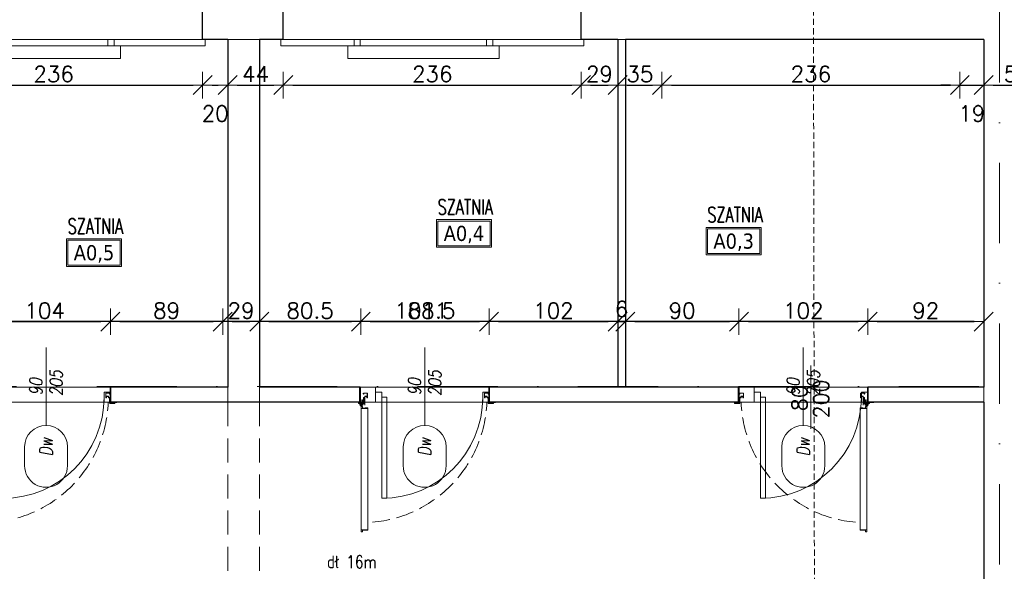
# Model space of a CAD drawing. Header units: millimetres. Extents: x 23192 to 177760, y -399809 to -79279.
# Tile 82 of 256: x 49341 to 50121, y -194785 to -194349. Entities that reach past the tile are written whole.
import ezdxf
from ezdxf.enums import TextEntityAlignment as Align

# ---------------------------------------------------------------- set-up
doc = ezdxf.new("R2010")
doc.units = ezdxf.units.MM
for name, pattern in [('CARKOVANA', [7.5, 5, -2.5]), ('CENTER', [0.6, 0.375, -0.075, 0.075, -0.075]), ('DASHDOT', [25.4, 12.7, -6.35, 0, -6.35]), ('HIDDEN', [9.525, 6.35, -3.175]), ('Hidden Line', [391.222223, 282.222223, -109])]:
    doc.linetypes.add(name, pattern=pattern)
doc.layers.get('0').update_dxf_attribs({"lineweight": 0})
for name, color, linetype, lineweight in [('!! 0_ Istn-sciany', 3, 'Continuous', 30), ('!! 0_ Istn-widok', 1, 'Continuous', 15), ('!! 0_Istn-cienka', 4, 'Continuous', 9), ('!! 0_Istn-drzwi', 1, 'Continuous', 13), ('!! 0_Opis_pom', 9, 'Continuous', 13), ('!! 0_Osie', 1, 'DASHDOT', 13), ('!! 1  WYDZIELENIE PPOŻ', 252, 'Continuous', 0), ('!! 1_PROJ Sciany', 2, 'Continuous', 40), ('!! 2_Drzwi - nowe remont', 33, 'Continuous', 9), ('!! 2_drzwi opis', 151, 'Continuous', 9), ('!! wymiary osi', 250, 'Continuous', 9), ('0-osie-liniA', 14, 'DASHDOT', 5)]:
    doc.layers.add(name, color=color, linetype=linetype, lineweight=lineweight)
doc.layers.add('!! 0_Istn-grzejniki', color=7, linetype='Continuous', lineweight=0, plot=False)
doc.layers.add('Powierzchnia', color=140, linetype='Continuous', lineweight=5, plot=False)
doc.layers.add('!! 1_Wyburzenia', color=252, linetype='CARKOVANA', lineweight=13, true_color=0x696969)
doc.layers.add('!! 2_WYBURZENIA DO REMONTU', color=7, linetype='Continuous', lineweight=0, true_color=0x4d4d4d, plot=False)
doc.styles.add('50', font='ROMANS.shx', dxfattribs={"width": 0.8, "height": 10})
doc.styles.add('ARCHETYP', font='romans.shx', dxfattribs={"height": 15})
doc.styles.add('ARIAL', font='tahoma.ttf')
doc.styles.add('TXT', font='simplex.shx')
doc.dimstyles.new('DIM50', dxfattribs={"dimscale": 5, "dimtxt": 2.5, "dimasz": 1.5, "dimexe": 0, "dimexo": 0, "dimgap": 0.5, "dimtad": 1, "dimdec": 4, "dimrnd": 0.5, "dimdsep": 46, "dimtxsty": 'TXT', "dimblk1": 'TICK1', "dimblk2": 'TICK1', "dimsah": 1, "dimcen": 0, "dimse1": 1, "dimse2": 1, "dimclrd": 1, "dimclre": 7, "dimclrt": 9, "dimadec": 0, "dimazin": 0, "dimtfac": 1, "dimtdec": 4, "dimtmove": 2, "dimatfit": 3, "dimldrblk": 'TICK1', "dimfxl": 1, "dimtolj": 1, "dimarcsym": 0})

# ---------------------------------------------------------------- blocks, each defined once
blk = doc.blocks.new('BLOK OSI')
at = {"layer": '0-osie-liniA', "ltscale": 5}
for points in [[(50117.21142, -193635.47368), (50117.21142, -195993.9543)], [(48639.25763, -194702.0883), (55442.2848, -194702.0883)]]:
    blk.add_lwpolyline(points, dxfattribs=at)
blk = doc.blocks.new('zaw-dr-90-p')
at = {"color": 2, "linetype": 'CENTER', "ltscale": 0.2}
for p, q in [((12, 0), (-12, 0)), ((0, 12), (0, -12)), ((24.5, 24), (31, 24)), ((24.5, 19), (31, 19))]:
    blk.add_line(p, q, dxfattribs=at)
at = {"ltscale": 0.2}
for p, q in [((10, 12), (6.5, 12)), ((10, 0), (10, 6.5))]:
    blk.add_line(p, q, dxfattribs=at)
blk.add_lwpolyline([(0, 6.5), (23.5, 6.5, 0.414214), (28, 11), (28, 31), (24.5, 31), (24.5, 11, -0.414214), (23.5, 10), (0, 10, 4.561698), (7.6, 6.5), (4.9, 4.2)], format="xyb", dxfattribs=at)
blk.add_lwpolyline([(-0.2, -0.2), (-2.5, -0.2), (-2.5, 0.2), (-0.2, 0.2), (-0.2, 2.5), (0.2, 2.5), (0.2, 0.2), (2.8, 0.2), (2.8, -0.2), (0.2, -0.2), (0.2, -2.8), (-0.2, -2.8)], close=True)
blk.add_lwpolyline([(10, 10), (10, 39), (6.5, 39), (6.5, 10)], dxfattribs=at)
blk.add_circle((0, 0), 6.5, dxfattribs=at)
blk = doc.blocks.new('drzwi 90- sc 12')
for p, q in [((-13620.32, 20410.16), (-13620.32, 20313.77)), ((-13614.92, 20409.86), (-13620.32, 20409.86)), ((-13616.12, 20410.26), (-13620.22, 20410.26)), ((-13616.12, 20410.26), (-13620, 20410.26)), ((-13618.17, 20410.26), (-13616.22, 20410.26)), ((-13618.17, 20410.26), (-13616.22, 20410.26)), ((-13616.12, 20410.26), (-13616.12, 20411.46)), ((-13616.12, 20411.46), (-13615.02, 20411.46)), ((-13614.92, 20411.36), (-13614.92, 20313.77)), ((-13620.32, 20313.47), (-13620.32, 20317.97)), ((-13614.92, 20312.27), (-13614.92, 20317.97)), ((-13715.57, 20308.32), (-13715.57, 20308.56)), ((-13715.57, 20307.69), (-13715.57, 20308.56)), ((-13715.57, 20307.82), (-13715.57, 20308.56)), ((-13715.57, 20307.72), (-13715.37, 20307.72)), ((-13614.92, 20313.77), (-13620.32, 20313.77)), ((-13618.22, 20313.37), (-13620.22, 20313.37)), ((-13618.22, 20313.67), (-13618.22, 20313.37)), ((-13618.22, 20313.67), (-13616.42, 20313.67)), ((-13617.77, 20311.12), (-13617.77, 20305.72)), ((-13617.77, 20311.12), (-13617.77, 20305.72)), ((-13616.17, 20309.92), (-13617.37, 20309.92)), ((-13616.17, 20309.92), (-13616.17, 20311.02)), ((-13615.92, 20313.17), (-13615.92, 20312.17)), ((-13615.92, 20312.17), (-13615.02, 20312.17)), ((-13715.77, 20301.96), (-13716.27, 20301.96)), ((-13616.77, 20301.96), (-13616.27, 20301.96))]:
    blk.add_line(p, q)
for points in [[(-13665.27, 20284.96), (-13665.27, 20325.83)], [(-13615.57, 20309.64), (-13615.32, 20309.64), (-13615.32, 20309.82), (-13616.32, 20309.82), (-13616.32, 20309.64), (-13615.92, 20309.64)]]:
    blk.add_lwpolyline(points)
at = {"lineweight": 30}
for points in [[(-13716.27, 20308.92), (-13721.27, 20308.92)], [(-13716.27, 20308.92), (-13716.27, 20296.92)], [(-13614.27, 20308.92), (-13609.27, 20308.92)], [(-13614.27, 20308.92), (-13614.27, 20296.92)]]:
    blk.add_lwpolyline(points, dxfattribs=at)
at = {"ltscale": 0.2}
for points in [[(-13715.57, 20307.51), (-13715.57, 20309.48, 0.414214), (-13715.91, 20309.82), (-13719.43, 20309.82, 0.414214), (-13719.77, 20309.48), (-13719.77, 20308.92), (-13719.59, 20308.92), (-13719.59, 20309.48, -0.414214), (-13719.43, 20309.64), (-13716.97, 20309.64)], [(-13716.97, 20309.64), (-13715.91, 20309.64, -0.414214), (-13715.75, 20309.48), (-13715.75, 20307.51)], [(-13715.75, 20307.76), (-13715.75, 20305.58, 0.414214), (-13715.41, 20305.24), (-13714.96, 20305.24, -0.414214), (-13714.8, 20305.08), (-13714.8, 20304.48, 0.414214), (-13714.46, 20304.14), (-13713.28, 20304.14, 0.414214), (-13712.94, 20304.48), (-13712.94, 20305.15, -1), (-13712.75, 20305.15), (-13712.75, 20301.96, -0.414214), (-13712.91, 20301.8), (-13715.43, 20301.8, -0.414214), (-13715.59, 20301.96), (-13715.59, 20302.52), (-13715.77, 20302.52), (-13715.77, 20301.96, 0.414214), (-13715.43, 20301.62), (-13712.91, 20301.62, 0.414214), (-13712.57, 20301.96), (-13712.57, 20305.15, 1), (-13713.12, 20305.15), (-13713.12, 20304.48, -0.414214), (-13713.28, 20304.32), (-13714.46, 20304.32, -0.414214), (-13714.62, 20304.48), (-13714.62, 20305.08, 0.414214), (-13714.96, 20305.42), (-13715.41, 20305.42, -0.414214), (-13715.57, 20305.58), (-13715.57, 20307.64)], [(-13615.92, 20309.64), (-13616.63, 20309.64, 0.414214), (-13616.79, 20309.48), (-13616.79, 20305.58, -0.414214), (-13617.13, 20305.24), (-13617.58, 20305.24, 0.414214), (-13617.74, 20305.08), (-13617.74, 20304.48, -0.414214), (-13618.08, 20304.14), (-13619.26, 20304.14, -0.414214), (-13619.6, 20304.48), (-13619.6, 20305.15, 1), (-13619.79, 20305.15), (-13619.79, 20301.96, 0.414214), (-13619.63, 20301.8), (-13617.11, 20301.8, 0.414214), (-13616.95, 20301.96), (-13616.95, 20302.52), (-13616.77, 20302.52), (-13616.77, 20301.96, -0.414214), (-13617.11, 20301.62), (-13619.63, 20301.62, -0.414214), (-13619.97, 20301.96), (-13619.97, 20305.15, -1), (-13619.42, 20305.15), (-13619.42, 20304.48, 0.414214), (-13619.26, 20304.32), (-13618.08, 20304.32, 0.414214), (-13617.92, 20304.48), (-13617.92, 20305.08, -0.414214), (-13617.58, 20305.42), (-13617.13, 20305.42, 0.414214), (-13616.97, 20305.58), (-13616.97, 20309.48, -0.414214), (-13616.63, 20309.82), (-13613.11, 20309.82, -0.414214), (-13612.77, 20309.48), (-13612.77, 20308.92), (-13612.95, 20308.92), (-13612.95, 20309.48, 0.414214), (-13613.11, 20309.64), (-13615.57, 20309.64)]]:
    blk.add_lwpolyline(points, format="xyb", dxfattribs=at)
blk.add_lwpolyline([(-13616.79, 20308.82), (-13616.97, 20308.82), (-13616.97, 20307.42), (-13616.79, 20307.42)], close=True)
for centre, radius, start, end in [((-13620.22, 20410.16), 0.1, 90, 180), ((-13615.02, 20411.36), 0.1, 0, 90), ((-13620.22, 20313.47), 0.1, 180, 270), ((-13616.42, 20313.17), 0.5, 0, 90), ((-13616.27, 20311.02), 0.1, 0, 90), ((-13615.02, 20312.27), 0.1, 270, 0)]:
    blk.add_arc(centre, radius, start, end)
at = {"linetype": 'Hidden Line', "lineweight": 9, "ltscale": 0.05}
blk.add_arc((-13615.5, 20305.14), 99.12, 94.80054, 177.69442, dxfattribs=at)
at = {"xscale": 0.09999999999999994, "yscale": 0.09999999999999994, "zscale": 0.09999999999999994, "rotation": 180.0000000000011}
blk.add_blockref('zaw-dr-90-p', (-13614.92, 20310.92), dxfattribs=at)
blk = doc.blocks.new('1_ok-opis')
blk.add_line((0, 111.61), (0, 50))
for points in [[(-17, 128.61), (-17, 143.61)], [(17, 128.61), (17, 143.61)]]:
    blk.add_lwpolyline(points)
for centre, start, end in [((0, 143.61), 0, 180), ((0, 128.61), 180, 0)]:
    blk.add_arc(centre, 17, start, end)
at = {"style": 'ARCHETYP'}
for tag, height, rotation, p in [('NR', 12, 90, (0, 136.9)), ('NR', 12, 270, (0, 136.9)), ('SZEROKOŚĆ', 10, 90, (-8, 78.29)), ('WYSOKOŚĆ', 10, 270, (-8, 78.29)), ('WYSOKOŚĆ', 10, 90, (8, 78.29)), ('SZEROKOŚĆ', 10, 270, (8, 78.29))]:
    blk.add_attdef(tag, text='', height=height, rotation=rotation, dxfattribs=at).set_placement(p, align=Align.MIDDLE)
blk = doc.blocks.new('TICK1')
at = {"color": 0}
for p, q in [((0, -1.4), (0, 1.4)), ((0, 0), (-1, 0))]:
    blk.add_line(p, q, dxfattribs=at)
at = {"color": 2}
blk.add_line((-1, -1), (1, 1), dxfattribs=at)
blk = doc.blocks.new('*D2279')
at = {"layer": '!! wymiary osi', "color": 1, "lineweight": -2, "transparency": 16777216}
blk.add_line((49316.03, -194587.79), (49405.21, -194587.79), dxfattribs=at)
at = {"layer": 'DEFPOINTS', "color": 0, "transparency": 16777216}
for p in [(49412.71, -194587.79), (49308.53, -194639.59), (49412.71, -194639.59)]:
    blk.add_point(p, dxfattribs=at)
at = {"layer": '!! wymiary osi', "color": 1, "lineweight": -2, "transparency": 16777216, "xscale": 7.5, "yscale": 7.5, "zscale": 7.5, "rotation": 180}
blk.add_blockref('TICK1', (49308.53, -194587.79), dxfattribs=at)
at = {"layer": '!! wymiary osi', "color": 1, "lineweight": -2, "transparency": 16777216, "xscale": 7.5, "yscale": 7.5, "zscale": 7.5}
blk.add_blockref('TICK1', (49412.71, -194587.79), dxfattribs=at)
at = {"layer": '!! wymiary osi', "color": 9, "transparency": 16777216, "insert": (49360.62, -194579.04), "char_height": 12.5, "attachment_point": 5, "style": 'TXT'}
blk.add_mtext('\\A1;104', dxfattribs=at)
blk = doc.blocks.new('*D2280')
at = {"layer": '!! wymiary osi', "color": 1, "lineweight": -2, "transparency": 16777216}
blk.add_line((49420.21, -194587.79), (49494.2, -194587.79), dxfattribs=at)
at = {"layer": 'DEFPOINTS', "color": 0, "transparency": 16777216}
for p in [(49501.7, -194587.79), (49412.71, -194639.59), (49501.7, -194640.15)]:
    blk.add_point(p, dxfattribs=at)
at = {"layer": '!! wymiary osi', "color": 1, "lineweight": -2, "transparency": 16777216, "xscale": 7.5, "yscale": 7.5, "zscale": 7.5, "rotation": 180}
blk.add_blockref('TICK1', (49412.71, -194587.79), dxfattribs=at)
at = {"layer": '!! wymiary osi', "color": 1, "lineweight": -2, "transparency": 16777216, "xscale": 7.5, "yscale": 7.5, "zscale": 7.5}
blk.add_blockref('TICK1', (49501.7, -194587.79), dxfattribs=at)
at = {"layer": '!! wymiary osi', "color": 9, "transparency": 16777216, "insert": (49457.2, -194579.04), "char_height": 12.5, "attachment_point": 5, "style": 'TXT'}
blk.add_mtext('\\A1;89', dxfattribs=at)
blk = doc.blocks.new('*D2281')
at = {"layer": '!! wymiary osi', "color": 1, "lineweight": -2, "transparency": 16777216}
blk.add_line((49509.2, -194587.79), (49523.21, -194587.79), dxfattribs=at)
at = {"layer": 'DEFPOINTS', "color": 0, "transparency": 16777216}
for p in [(49530.71, -194587.79), (49501.7, -194640.15), (49530.71, -194639.59)]:
    blk.add_point(p, dxfattribs=at)
at = {"layer": '!! wymiary osi', "color": 1, "lineweight": -2, "transparency": 16777216, "xscale": 7.5, "yscale": 7.5, "zscale": 7.5, "rotation": 180}
blk.add_blockref('TICK1', (49501.7, -194587.79), dxfattribs=at)
at = {"layer": '!! wymiary osi', "color": 1, "lineweight": -2, "transparency": 16777216, "xscale": 7.5, "yscale": 7.5, "zscale": 7.5}
blk.add_blockref('TICK1', (49530.71, -194587.79), dxfattribs=at)
at = {"layer": '!! wymiary osi', "color": 9, "transparency": 16777216, "insert": (49516.2, -194579.04), "char_height": 12.5, "attachment_point": 5, "style": 'TXT'}
blk.add_mtext('\\A1;29', dxfattribs=at)
blk = doc.blocks.new('*D2282')
at = {"layer": '!! wymiary osi', "color": 1, "lineweight": -2, "transparency": 16777216}
blk.add_line((49538.21, -194587.79), (49603.62, -194587.79), dxfattribs=at)
at = {"layer": 'DEFPOINTS', "color": 0, "transparency": 16777216}
for p in [(49611.12, -194587.79), (49530.71, -194639.59), (49611.12, -194639.59)]:
    blk.add_point(p, dxfattribs=at)
at = {"layer": '!! wymiary osi', "color": 1, "lineweight": -2, "transparency": 16777216, "xscale": 7.5, "yscale": 7.5, "zscale": 7.5, "rotation": 180}
blk.add_blockref('TICK1', (49530.71, -194587.79), dxfattribs=at)
at = {"layer": '!! wymiary osi', "color": 1, "lineweight": -2, "transparency": 16777216, "xscale": 7.5, "yscale": 7.5, "zscale": 7.5}
blk.add_blockref('TICK1', (49611.12, -194587.79), dxfattribs=at)
at = {"layer": '!! wymiary osi', "color": 9, "transparency": 16777216, "insert": (49570.92, -194579.04), "char_height": 12.5, "attachment_point": 5, "style": 'TXT'}
blk.add_mtext('\\A1;80.5', dxfattribs=at)
blk = doc.blocks.new('*D2283')
at = {"layer": '!! wymiary osi', "color": 1, "lineweight": -2, "transparency": 16777216}
blk.add_line((49618.62, -194587.79), (49705.21, -194587.79), dxfattribs=at)
at = {"layer": 'DEFPOINTS', "color": 0, "transparency": 16777216}
for p in [(49712.71, -194587.79), (49611.12, -194639.59), (49712.71, -194639.59)]:
    blk.add_point(p, dxfattribs=at)
at = {"layer": '!! wymiary osi', "color": 1, "lineweight": -2, "transparency": 16777216, "xscale": 7.5, "yscale": 7.5, "zscale": 7.5, "rotation": 180}
blk.add_blockref('TICK1', (49611.12, -194587.79), dxfattribs=at)
at = {"layer": '!! wymiary osi', "color": 1, "lineweight": -2, "transparency": 16777216, "xscale": 7.5, "yscale": 7.5, "zscale": 7.5}
blk.add_blockref('TICK1', (49712.71, -194587.79), dxfattribs=at)
at = {"layer": '!! wymiary osi', "color": 9, "transparency": 16777216, "insert": (49661.92, -194579.04), "char_height": 12.5, "attachment_point": 5, "style": 'TXT'}
blk.add_mtext('\\A1;101.5', dxfattribs=at)
blk = doc.blocks.new('*D2284')
at = {"layer": '!! wymiary osi', "color": 1, "lineweight": -2, "transparency": 16777216}
blk.add_line((49720.21, -194587.79), (49807.21, -194587.79), dxfattribs=at)
at = {"layer": 'DEFPOINTS', "color": 0, "transparency": 16777216}
for p in [(49814.71, -194587.79), (49712.71, -194639.59), (49814.71, -194639.09)]:
    blk.add_point(p, dxfattribs=at)
at = {"layer": '!! wymiary osi', "color": 1, "lineweight": -2, "transparency": 16777216, "xscale": 7.5, "yscale": 7.5, "zscale": 7.5, "rotation": 180}
blk.add_blockref('TICK1', (49712.71, -194587.79), dxfattribs=at)
at = {"layer": '!! wymiary osi', "color": 1, "lineweight": -2, "transparency": 16777216, "xscale": 7.5, "yscale": 7.5, "zscale": 7.5}
blk.add_blockref('TICK1', (49814.71, -194587.79), dxfattribs=at)
at = {"layer": '!! wymiary osi', "color": 9, "transparency": 16777216, "insert": (49763.71, -194579.04), "char_height": 12.5, "attachment_point": 5, "style": 'TXT'}
blk.add_mtext('\\A1;102', dxfattribs=at)
blk = doc.blocks.new('*D2285')
at = {"layer": '!! wymiary osi', "color": 1, "lineweight": -2, "transparency": 16777216}
for p, q in [((49807.21, -194587.79), (49799.71, -194587.79)), ((49814.71, -194587.79), (49820.71, -194587.79)), ((49828.21, -194587.79), (49835.71, -194587.79))]:
    blk.add_line(p, q, dxfattribs=at)
at = {"layer": 'DEFPOINTS', "color": 0, "transparency": 16777216}
for p in [(49820.71, -194587.79), (49814.71, -194639.09), (49820.71, -194639.09)]:
    blk.add_point(p, dxfattribs=at)
at = {"layer": '!! wymiary osi', "color": 1, "lineweight": -2, "transparency": 16777216, "xscale": 7.5, "yscale": 7.5, "zscale": 7.5}
blk.add_blockref('TICK1', (49814.71, -194587.79), dxfattribs=at)
at = {"layer": '!! wymiary osi', "color": 1, "lineweight": -2, "transparency": 16777216, "xscale": 7.5, "yscale": 7.5, "zscale": 7.5, "rotation": 180}
blk.add_blockref('TICK1', (49820.71, -194587.79), dxfattribs=at)
at = {"layer": '!! wymiary osi', "color": 9, "transparency": 16777216, "insert": (49817.71, -194577.79), "char_height": 12.5, "attachment_point": 5, "style": 'TXT'}
blk.add_mtext('\\A1;6', dxfattribs=at)
blk = doc.blocks.new('*D2286')
at = {"layer": '!! wymiary osi', "color": 1, "lineweight": -2, "transparency": 16777216}
blk.add_line((49828.21, -194587.79), (49903.21, -194587.79), dxfattribs=at)
at = {"layer": 'DEFPOINTS', "color": 0, "transparency": 16777216}
for p in [(49910.71, -194587.79), (49820.71, -194639.09), (49910.71, -194639.09)]:
    blk.add_point(p, dxfattribs=at)
at = {"layer": '!! wymiary osi', "color": 1, "lineweight": -2, "transparency": 16777216, "xscale": 7.5, "yscale": 7.5, "zscale": 7.5, "rotation": 180}
blk.add_blockref('TICK1', (49820.71, -194587.79), dxfattribs=at)
at = {"layer": '!! wymiary osi', "color": 1, "lineweight": -2, "transparency": 16777216, "xscale": 7.5, "yscale": 7.5, "zscale": 7.5}
blk.add_blockref('TICK1', (49910.71, -194587.79), dxfattribs=at)
at = {"layer": '!! wymiary osi', "color": 9, "transparency": 16777216, "insert": (49865.71, -194579.04), "char_height": 12.5, "attachment_point": 5, "style": 'TXT'}
blk.add_mtext('\\A1;90', dxfattribs=at)
blk = doc.blocks.new('*D2287')
at = {"layer": '!! wymiary osi', "color": 1, "lineweight": -2, "transparency": 16777216}
blk.add_line((49918.21, -194587.79), (50005.21, -194587.79), dxfattribs=at)
at = {"layer": 'DEFPOINTS', "color": 0, "transparency": 16777216}
for p in [(50012.71, -194587.79), (49910.71, -194639.09), (50012.71, -194639.09)]:
    blk.add_point(p, dxfattribs=at)
at = {"layer": '!! wymiary osi', "color": 1, "lineweight": -2, "transparency": 16777216, "xscale": 7.5, "yscale": 7.5, "zscale": 7.5, "rotation": 180}
blk.add_blockref('TICK1', (49910.71, -194587.79), dxfattribs=at)
at = {"layer": '!! wymiary osi', "color": 1, "lineweight": -2, "transparency": 16777216, "xscale": 7.5, "yscale": 7.5, "zscale": 7.5}
blk.add_blockref('TICK1', (50012.71, -194587.79), dxfattribs=at)
at = {"layer": '!! wymiary osi', "color": 9, "transparency": 16777216, "insert": (49961.71, -194579.04), "char_height": 12.5, "attachment_point": 5, "style": 'TXT'}
blk.add_mtext('\\A1;102', dxfattribs=at)
blk = doc.blocks.new('*D2288')
at = {"layer": '!! wymiary osi', "color": 1, "lineweight": -2, "transparency": 16777216}
blk.add_line((50020.21, -194587.79), (50097.21, -194587.79), dxfattribs=at)
at = {"layer": 'DEFPOINTS', "color": 0, "transparency": 16777216}
for p in [(50104.71, -194587.79), (50012.71, -194639.09), (50104.71, -194639.09)]:
    blk.add_point(p, dxfattribs=at)
at = {"layer": '!! wymiary osi', "color": 1, "lineweight": -2, "transparency": 16777216, "xscale": 7.5, "yscale": 7.5, "zscale": 7.5, "rotation": 180}
blk.add_blockref('TICK1', (50012.71, -194587.79), dxfattribs=at)
at = {"layer": '!! wymiary osi', "color": 1, "lineweight": -2, "transparency": 16777216, "xscale": 7.5, "yscale": 7.5, "zscale": 7.5}
blk.add_blockref('TICK1', (50104.71, -194587.79), dxfattribs=at)
at = {"layer": '!! wymiary osi', "color": 9, "transparency": 16777216, "insert": (50058.71, -194579.04), "char_height": 12.5, "attachment_point": 5, "style": 'TXT'}
blk.add_mtext('\\A1;92', dxfattribs=at)
blk = doc.blocks.new('*D2289')
at = {"layer": '!! wymiary osi', "color": 1, "lineweight": -2, "transparency": 16777216}
blk.add_line((50097.21, -194587.79), (49231.21, -194587.79), dxfattribs=at)
at = {"layer": 'DEFPOINTS', "color": 0, "transparency": 16777216}
for p in [(49223.71, -194587.79), (50104.71, -194639.09), (49223.71, -195576.34)]:
    blk.add_point(p, dxfattribs=at)
at = {"layer": '!! wymiary osi', "color": 1, "lineweight": -2, "transparency": 16777216, "xscale": 7.5, "yscale": 7.5, "zscale": 7.5, "rotation": 180}
blk.add_blockref('TICK1', (49223.71, -194587.79), dxfattribs=at)
at = {"layer": '!! wymiary osi', "color": 1, "lineweight": -2, "transparency": 16777216, "xscale": 7.5, "yscale": 7.5, "zscale": 7.5}
blk.add_blockref('TICK1', (50104.71, -194587.79), dxfattribs=at)
at = {"layer": '!! wymiary osi', "color": 9, "transparency": 16777216, "insert": (49664.21, -194579.04), "char_height": 12.5, "attachment_point": 5, "style": 'TXT'}
blk.add_mtext('\\A1;881', dxfattribs=at)
blk = doc.blocks.new('*D2388')
at = {"layer": '!! wymiary osi', "color": 1, "lineweight": -2, "transparency": 16777216}
blk.add_line((49257.21, -194400.59), (49478.21, -194400.59), dxfattribs=at)
at = {"layer": 'DEFPOINTS', "color": 0, "transparency": 16777216}
for p in [(49249.71, -194364.59), (49485.71, -194364.59), (49485.71, -194400.59)]:
    blk.add_point(p, dxfattribs=at)
at = {"layer": '!! wymiary osi', "color": 1, "lineweight": -2, "transparency": 16777216, "xscale": 7.5, "yscale": 7.5, "zscale": 7.5, "rotation": 180}
blk.add_blockref('TICK1', (49249.71, -194400.59), dxfattribs=at)
at = {"layer": '!! wymiary osi', "color": 1, "lineweight": -2, "transparency": 16777216, "xscale": 7.5, "yscale": 7.5, "zscale": 7.5}
blk.add_blockref('TICK1', (49485.71, -194400.59), dxfattribs=at)
at = {"layer": '!! wymiary osi', "color": 9, "transparency": 16777216, "insert": (49367.71, -194391.84), "char_height": 12.5, "attachment_point": 5, "style": 'TXT'}
blk.add_mtext('\\A1;236', dxfattribs=at)
blk = doc.blocks.new('*D2389')
at = {"layer": '!! wymiary osi', "color": 1, "lineweight": -2, "transparency": 16777216}
blk.add_line((49493.21, -194400.59), (49498.21, -194400.59), dxfattribs=at)
at = {"layer": 'DEFPOINTS', "color": 0, "transparency": 16777216}
for p in [(49485.71, -194364.59), (49505.71, -194364.59), (49505.71, -194400.59)]:
    blk.add_point(p, dxfattribs=at)
at = {"layer": '!! wymiary osi', "color": 1, "lineweight": -2, "transparency": 16777216, "xscale": 7.5, "yscale": 7.5, "zscale": 7.5, "rotation": 180}
blk.add_blockref('TICK1', (49485.71, -194400.59), dxfattribs=at)
at = {"layer": '!! wymiary osi', "color": 1, "lineweight": -2, "transparency": 16777216, "xscale": 7.5, "yscale": 7.5, "zscale": 7.5}
blk.add_blockref('TICK1', (49505.71, -194400.59), dxfattribs=at)
at = {"layer": '!! wymiary osi', "color": 9, "transparency": 16777216, "insert": (49495.71, -194423.09), "char_height": 12.5, "attachment_point": 5, "style": 'TXT'}
blk.add_mtext('\\A1;20', dxfattribs=at)
blk = doc.blocks.new('*D2390')
at = {"layer": '!! wymiary osi', "color": 1, "lineweight": -2, "transparency": 16777216}
blk.add_line((49513.21, -194400.59), (49542.21, -194400.59), dxfattribs=at)
at = {"layer": 'DEFPOINTS', "color": 0, "transparency": 16777216}
for p in [(49505.71, -194364.59), (49549.71, -194364.59), (49549.71, -194400.59)]:
    blk.add_point(p, dxfattribs=at)
at = {"layer": '!! wymiary osi', "color": 1, "lineweight": -2, "transparency": 16777216, "xscale": 7.5, "yscale": 7.5, "zscale": 7.5, "rotation": 180}
blk.add_blockref('TICK1', (49505.71, -194400.59), dxfattribs=at)
at = {"layer": '!! wymiary osi', "color": 1, "lineweight": -2, "transparency": 16777216, "xscale": 7.5, "yscale": 7.5, "zscale": 7.5}
blk.add_blockref('TICK1', (49549.71, -194400.59), dxfattribs=at)
at = {"layer": '!! wymiary osi', "color": 9, "transparency": 16777216, "insert": (49527.71, -194391.84), "char_height": 12.5, "attachment_point": 5, "style": 'TXT'}
blk.add_mtext('\\A1;44', dxfattribs=at)
blk = doc.blocks.new('*D2391')
at = {"layer": '!! wymiary osi', "color": 1, "lineweight": -2, "transparency": 16777216}
blk.add_line((49557.21, -194400.59), (49778.21, -194400.59), dxfattribs=at)
at = {"layer": 'DEFPOINTS', "color": 0, "transparency": 16777216}
for p in [(49549.71, -194364.59), (49785.71, -194364.59), (49785.71, -194400.59)]:
    blk.add_point(p, dxfattribs=at)
at = {"layer": '!! wymiary osi', "color": 1, "lineweight": -2, "transparency": 16777216, "xscale": 7.5, "yscale": 7.5, "zscale": 7.5, "rotation": 180}
blk.add_blockref('TICK1', (49549.71, -194400.59), dxfattribs=at)
at = {"layer": '!! wymiary osi', "color": 1, "lineweight": -2, "transparency": 16777216, "xscale": 7.5, "yscale": 7.5, "zscale": 7.5}
blk.add_blockref('TICK1', (49785.71, -194400.59), dxfattribs=at)
at = {"layer": '!! wymiary osi', "color": 9, "transparency": 16777216, "insert": (49667.71, -194391.84), "char_height": 12.5, "attachment_point": 5, "style": 'TXT'}
blk.add_mtext('\\A1;236', dxfattribs=at)
blk = doc.blocks.new('*D2392')
at = {"layer": '!! wymiary osi', "color": 1, "lineweight": -2, "transparency": 16777216}
blk.add_line((49793.21, -194400.59), (49807.21, -194400.59), dxfattribs=at)
at = {"layer": 'DEFPOINTS', "color": 0, "transparency": 16777216}
for p in [(49785.71, -194364.59), (49814.71, -194364.59), (49814.71, -194400.59)]:
    blk.add_point(p, dxfattribs=at)
at = {"layer": '!! wymiary osi', "color": 1, "lineweight": -2, "transparency": 16777216, "xscale": 7.5, "yscale": 7.5, "zscale": 7.5, "rotation": 180}
blk.add_blockref('TICK1', (49785.71, -194400.59), dxfattribs=at)
at = {"layer": '!! wymiary osi', "color": 1, "lineweight": -2, "transparency": 16777216, "xscale": 7.5, "yscale": 7.5, "zscale": 7.5}
blk.add_blockref('TICK1', (49814.71, -194400.59), dxfattribs=at)
at = {"layer": '!! wymiary osi', "color": 9, "transparency": 16777216, "insert": (49800.21, -194391.84), "char_height": 12.5, "attachment_point": 5, "style": 'TXT'}
blk.add_mtext('\\A1;29', dxfattribs=at)
blk = doc.blocks.new('*D2393')
at = {"layer": '!! wymiary osi', "color": 1, "lineweight": -2, "transparency": 16777216}
blk.add_line((49822.21, -194400.59), (49842.21, -194400.59), dxfattribs=at)
at = {"layer": 'DEFPOINTS', "color": 0, "transparency": 16777216}
for p in [(49814.71, -194364.59), (49849.71, -194364.59), (49849.71, -194400.59)]:
    blk.add_point(p, dxfattribs=at)
at = {"layer": '!! wymiary osi', "color": 1, "lineweight": -2, "transparency": 16777216, "xscale": 7.5, "yscale": 7.5, "zscale": 7.5, "rotation": 180}
blk.add_blockref('TICK1', (49814.71, -194400.59), dxfattribs=at)
at = {"layer": '!! wymiary osi', "color": 1, "lineweight": -2, "transparency": 16777216, "xscale": 7.5, "yscale": 7.5, "zscale": 7.5}
blk.add_blockref('TICK1', (49849.71, -194400.59), dxfattribs=at)
at = {"layer": '!! wymiary osi', "color": 9, "transparency": 16777216, "insert": (49832.21, -194391.84), "char_height": 12.5, "attachment_point": 5, "style": 'TXT'}
blk.add_mtext('\\A1;35', dxfattribs=at)
blk = doc.blocks.new('*D2394')
at = {"layer": '!! wymiary osi', "color": 1, "lineweight": -2, "transparency": 16777216}
blk.add_line((49857.21, -194400.59), (50078.21, -194400.59), dxfattribs=at)
at = {"layer": 'DEFPOINTS', "color": 0, "transparency": 16777216}
for p in [(49849.71, -194364.59), (50085.71, -194364.59), (50085.71, -194400.59)]:
    blk.add_point(p, dxfattribs=at)
at = {"layer": '!! wymiary osi', "color": 1, "lineweight": -2, "transparency": 16777216, "xscale": 7.5, "yscale": 7.5, "zscale": 7.5, "rotation": 180}
blk.add_blockref('TICK1', (49849.71, -194400.59), dxfattribs=at)
at = {"layer": '!! wymiary osi', "color": 1, "lineweight": -2, "transparency": 16777216, "xscale": 7.5, "yscale": 7.5, "zscale": 7.5}
blk.add_blockref('TICK1', (50085.71, -194400.59), dxfattribs=at)
at = {"layer": '!! wymiary osi', "color": 9, "transparency": 16777216, "insert": (49967.71, -194391.84), "char_height": 12.5, "attachment_point": 5, "style": 'TXT'}
blk.add_mtext('\\A1;236', dxfattribs=at)
blk = doc.blocks.new('*D2395')
at = {"layer": '!! wymiary osi', "color": 1, "lineweight": -2, "transparency": 16777216}
for p, q in [((50078.21, -194400.59), (50070.71, -194400.59)), ((50085.71, -194400.59), (50104.71, -194400.59)), ((50112.21, -194400.59), (50119.71, -194400.59))]:
    blk.add_line(p, q, dxfattribs=at)
at = {"layer": 'DEFPOINTS', "color": 0, "transparency": 16777216}
for p in [(50085.71, -194364.59), (50104.71, -194364.59), (50104.71, -194400.59)]:
    blk.add_point(p, dxfattribs=at)
at = {"layer": '!! wymiary osi', "color": 1, "lineweight": -2, "transparency": 16777216, "xscale": 7.5, "yscale": 7.5, "zscale": 7.5}
blk.add_blockref('TICK1', (50085.71, -194400.59), dxfattribs=at)
at = {"layer": '!! wymiary osi', "color": 1, "lineweight": -2, "transparency": 16777216, "xscale": 7.5, "yscale": 7.5, "zscale": 7.5, "rotation": 180}
blk.add_blockref('TICK1', (50104.71, -194400.59), dxfattribs=at)
at = {"layer": '!! wymiary osi', "color": 9, "transparency": 16777216, "insert": (50095.21, -194423.09), "char_height": 12.5, "attachment_point": 5, "style": 'TXT'}
blk.add_mtext('\\A1;19', dxfattribs=at)
blk = doc.blocks.new('*D2396')
at = {"layer": '!! wymiary osi', "color": 1, "lineweight": -2, "transparency": 16777216}
blk.add_line((50112.21, -194400.59), (50150.21, -194400.59), dxfattribs=at)
at = {"layer": 'DEFPOINTS', "color": 0, "transparency": 16777216}
for p in [(50104.71, -194364.59), (50157.71, -194364.59), (50157.71, -194400.59)]:
    blk.add_point(p, dxfattribs=at)
at = {"layer": '!! wymiary osi', "color": 1, "lineweight": -2, "transparency": 16777216, "xscale": 7.5, "yscale": 7.5, "zscale": 7.5, "rotation": 180}
blk.add_blockref('TICK1', (50104.71, -194400.59), dxfattribs=at)
at = {"layer": '!! wymiary osi', "color": 1, "lineweight": -2, "transparency": 16777216, "xscale": 7.5, "yscale": 7.5, "zscale": 7.5}
blk.add_blockref('TICK1', (50157.71, -194400.59), dxfattribs=at)
at = {"layer": '!! wymiary osi', "color": 9, "transparency": 16777216, "insert": (50131.21, -194391.84), "char_height": 12.5, "attachment_point": 5, "style": 'TXT'}
blk.add_mtext('\\A1;53', dxfattribs=at)
blk = doc.blocks.new('oznaczenie przekroi')
at = {"layer": '!! 1_Wyburzenia'}
blk.add_lwpolyline([(86031.8, -195890.51), (86028.17, -193635.96)], dxfattribs=at)

msp = doc.modelspace()

# ---------------------------------------------------------------- linework, layer by layer
at = {"layer": '!! 0_ Istn-sciany'}
for p, q in [((49505.71142, -194364.5883), (49505.71142, -194639.5883)), ((49530.71142, -194364.5883), (49530.71142, -194639.5883)), ((49814.71142, -194364.5883), (49814.71142, -194639.5883)), ((49820.71142, -194364.5883), (49820.71142, -194639.5883)), ((50104.71142, -194364.5883), (50104.71142, -194639.5883)), ((50104.71142, -194651.5883), (50104.71142, -195574.5883))]:
    msp.add_line(p, q, dxfattribs=at)
for points in [[(49485.71142, -194364.5883), (49485.71142, -194325.5883)], [(49549.71142, -194364.5883), (49549.71142, -194325.5883)], [(49785.71142, -194364.5883), (49785.71142, -194325.5883)], [(49505.71142, -194364.5883), (49485.71142, -194364.5883)], [(49549.71142, -194364.5883), (49530.71142, -194364.5883)], [(49814.71142, -194364.5883), (49785.71142, -194364.5883)], [(50104.71142, -194364.5883), (49820.71142, -194364.5883)], [(49505.71142, -194639.5883), (49412.71142, -194639.5883)], [(49412.71142, -194639.5883), (49412.71142, -194651.5883)], [(49610.71142, -194639.5883), (49530.71142, -194639.5883)], [(49814.71142, -194639.5883), (49712.71142, -194639.5883)], [(49712.71142, -194639.5883), (49712.71142, -194651.5883)], [(49910.71142, -194639.5883), (49820.71142, -194639.5883)], [(50104.71142, -194639.5883), (50012.71142, -194639.5883)], [(50012.71142, -194639.5883), (50012.71142, -194651.5883)], [(49610.71142, -194651.5883), (49412.71142, -194651.5883)], [(49910.71142, -194651.5883), (49712.71142, -194651.5883)], [(50104.71142, -194651.5883), (50012.71142, -194651.5883)]]:
    msp.add_lwpolyline(points, dxfattribs=at)
at = {"layer": '!! 0_ Istn-widok'}
for points in [[(49247.71142, -194369.5883), (49487.71142, -194369.5883)], [(49487.71142, -194364.5883), (49487.71142, -194369.5883)], [(49505.71142, -194364.5883), (49530.71142, -194364.5883)], [(49547.71142, -194364.5883), (49547.71142, -194369.5883)], [(49547.71142, -194369.5883), (49787.71142, -194369.5883)], [(49787.71142, -194364.5883), (49787.71142, -194369.5883)], [(49820.71142, -194364.5883), (49814.71142, -194364.5883)], [(49505.71142, -194639.5883), (49505.71142, -194651.5883)], [(49530.71142, -194639.5883), (49530.71142, -194651.5883)], [(49814.71142, -194639.5883), (49820.71142, -194639.5883)], [(50104.71142, -194639.5883), (50104.71142, -194651.5883)]]:
    msp.add_lwpolyline(points, dxfattribs=at)
at = {"layer": '!! 0_ Istn-widok', "linetype": 'HIDDEN', "ltscale": 3}
for points in [[(49505.71142, -194651.5883), (49505.71142, -194926.5883)], [(49530.71142, -194651.5883), (49530.71142, -194926.5883)]]:
    msp.add_lwpolyline(points, dxfattribs=at)
at = {"layer": '!! 0_Istn-cienka', "linetype": 'HIDDEN', "ltscale": 2}
for points in [[(49249.71142, -194364.5883), (49485.71142, -194364.5883)], [(49549.71142, -194364.5883), (49785.71142, -194364.5883)]]:
    msp.add_lwpolyline(points, dxfattribs=at)
at = {"layer": '!! 0_Istn-drzwi'}
msp.add_lwpolyline([(50007.71142, -194643.5883), (50012.71142, -194643.5883), (50012.71142, -194651.5883), (50007.71142, -194651.5883)], close=True, dxfattribs=at)
at = {"layer": '!! 0_Istn-grzejniki'}
for points in [[(49415.71142, -194364.5883), (49415.71142, -194369.5883), (49420.71142, -194369.5883), (49420.71142, -194379.5883), (49300.71142, -194379.5883), (49300.71142, -194369.5883), (49305.71142, -194369.5883), (49305.71142, -194364.5883), (49310.71142, -194364.5883), (49310.71142, -194369.5883), (49410.71142, -194369.5883), (49410.71142, -194364.5883)], [(49715.71142, -194364.5883), (49715.71142, -194369.5883), (49720.71142, -194369.5883), (49720.71142, -194379.5883), (49600.71142, -194379.5883), (49600.71142, -194369.5883), (49605.71142, -194369.5883), (49605.71142, -194364.5883), (49610.71142, -194364.5883), (49610.71142, -194369.5883), (49710.71142, -194369.5883), (49710.71142, -194364.5883)]]:
    msp.add_lwpolyline(points, close=True, dxfattribs=at)
at = {"layer": '!! 0_Opis_pom', "ltscale": 0.7}
for points in [[(49671.05919, -194528.81289), (49714.57919, -194528.81289), (49714.57919, -194507.05289), (49671.05919, -194507.05289)], [(49672.14719, -194527.72489), (49713.49119, -194527.72489), (49713.49119, -194508.14089), (49672.14719, -194508.14089)], [(49884.77818, -194534.91766), (49928.29818, -194534.91766), (49928.29818, -194513.15766), (49884.77818, -194513.15766)], [(49885.86618, -194533.82966), (49927.21018, -194533.82966), (49927.21018, -194514.24566), (49885.86618, -194514.24566)], [(49377.95914, -194544.07455), (49421.47914, -194544.07455), (49421.47914, -194522.31455), (49377.95914, -194522.31455)], [(49379.04714, -194542.98655), (49420.39114, -194542.98655), (49420.39114, -194523.40255), (49379.04714, -194523.40255)]]:
    msp.add_lwpolyline(points, close=True, dxfattribs=at)
at = {"layer": '!! 1_PROJ Sciany'}
for points in [[(49610.71142, -194651.5883), (49610.71142, -194639.5883)], [(49910.71142, -194651.5883), (49910.71142, -194639.5883)]]:
    msp.add_lwpolyline(points, dxfattribs=at)
at = {"layer": '!! 2_WYBURZENIA DO REMONTU'}
for points in [[(49967.71142, -194622.5883), (49967.71142, -194672.5883)], [(49622.71142, -194639.5883), (49611.12089, -194639.5883)], [(49622.71142, -194639.5883), (49622.71142, -194651.5883)], [(49922.71142, -194639.5883), (49910.89294, -194639.5883)], [(49922.71142, -194639.5883), (49922.71142, -194651.5883)], [(49622.71142, -194651.5883), (49611.23146, -194651.5883)], [(49922.71142, -194651.5883), (49910.80845, -194651.5883)]]:
    msp.add_lwpolyline(points, dxfattribs=at)
for points in [[(49407.71142, -194643.5883), (49412.71142, -194643.5883), (49412.71142, -194651.5883), (49407.71142, -194651.5883)], [(49627.71142, -194643.5883), (49622.71142, -194643.5883), (49622.71142, -194651.5883), (49627.71142, -194651.5883)], [(49707.71142, -194643.5883), (49712.71142, -194643.5883), (49712.71142, -194651.5883), (49707.71142, -194651.5883)], [(49927.71142, -194643.5883), (49922.71142, -194643.5883), (49922.71142, -194651.5883), (49927.71142, -194651.5883)], [(49631.71142, -194727.5883), (49631.71142, -194647.5883), (49627.71142, -194647.5883), (49627.71142, -194727.5883)], [(49931.71142, -194727.5883), (49931.71142, -194647.5883), (49927.71142, -194647.5883), (49927.71142, -194727.5883)]]:
    msp.add_lwpolyline(points, close=True, dxfattribs=at)
for centre in [(49327.71142, -194647.5883), (49627.71142, -194647.5883), (49927.71142, -194647.5883)]:
    msp.add_arc(centre, 80, 269.99999996, 359.99999996, dxfattribs=at)
at = {"layer": 'Powierzchnia'}
for points in [[(49220.71142, -194364.5883), (49505.71142, -194364.5883), (49505.71142, -194639.5883), (49220.71142, -194639.5883)], [(49530.71142, -194364.5883), (49814.71142, -194364.5883), (49814.71142, -194639.5883), (49530.71142, -194639.5883)], [(49820.71142, -194364.5883), (50104.71142, -194364.5883), (50104.71142, -194639.5883), (49820.71142, -194639.5883)], [(50104.71142, -194926.5883), (50104.71142, -194651.5883), (48942.71142, -194651.5883), (48942.71142, -194908.5883), (49023.71142, -194908.5883), (49023.71142, -194926.5883), (49229.71142, -194926.5883), (49229.71142, -195574.5883), (49505.71142, -195574.5883), (49505.71142, -194926.5883), (49562.71142, -194926.5883), (49562.71142, -194908.5883), (49624.71142, -194908.5883), (49624.71142, -194926.5883)]]:
    msp.add_lwpolyline(points, close=True, dxfattribs=at)

# ---------------------------------------------------------------- block references
at = {"layer": '!! 0_Osie'}
msp.add_blockref('BLOK OSI', (0, 63), dxfattribs=at)
at = {"layer": '!! 1_Wyburzenia'}
msp.add_blockref('oznaczenie przekroi', (-36059.54271, 0), dxfattribs=at)
at = {"layer": '!! 2_Drzwi - nowe remont', "rotation": 180}
for p in [(35696.4418, -174342.66396), (35996.4418, -174342.66396)]:
    msp.add_blockref('drzwi 90- sc 12', p, dxfattribs=at)
at = {"layer": '!! 2_Drzwi - nowe remont', "xscale": -1, "rotation": 180}
msp.add_blockref('drzwi 90- sc 12', (63626.98113, -174342.66396), dxfattribs=at)
at = {"layer": '!! 2_drzwi opis'}
ref = msp.add_blockref('1_ok-opis', (49361.71146, -194558.28268), dxfattribs=dict(at, rotation=180.0000036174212))
ref.add_attrib('WYSOKOŚĆ', '90 ', dxfattribs={"layer": '0', "height": 10, "rotation": 90.00000362, "style": '50', "oblique": 10, "width": 0.8}).set_placement((49353.71146, -194636.57353), align=Align.MIDDLE)
ref.add_attrib('SZEROKOŚĆ', '205', dxfattribs={"layer": '0', "height": 10, "rotation": 90.00000362, "style": '50', "oblique": 10, "width": 0.8}).set_placement((49369.71146, -194636.57353), align=Align.MIDDLE)
ref.add_attrib('NR', 'Dw', dxfattribs={"layer": '0', "height": 10, "rotation": 90.00000362, "style": '50', "oblique": 10, "width": 0.8}).set_placement((49361.71147, -194686.89393), align=Align.MIDDLE)
ref = msp.add_blockref('1_ok-opis', (49661.71146, -194558.28268), dxfattribs=dict(at, rotation=180.0000036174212))
ref.add_attrib('WYSOKOŚĆ', '90 ', dxfattribs={"layer": '0', "height": 10, "rotation": 90.00000362, "style": '50', "oblique": 10, "width": 0.8}).set_placement((49653.71146, -194636.57353), align=Align.MIDDLE)
ref.add_attrib('SZEROKOŚĆ', '205', dxfattribs={"layer": '0', "height": 10, "rotation": 90.00000362, "style": '50', "oblique": 10, "width": 0.8}).set_placement((49669.71146, -194636.57353), align=Align.MIDDLE)
ref.add_attrib('NR', 'Dw', dxfattribs={"layer": '0', "height": 10, "rotation": 90.00000362, "style": '50', "oblique": 10, "width": 0.8}).set_placement((49661.71147, -194686.89393), align=Align.MIDDLE)
ref = msp.add_blockref('1_ok-opis', (49961.71146, -194558.28268), dxfattribs=dict(at, rotation=180.0000036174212))
ref.add_attrib('WYSOKOŚĆ', '90 ', dxfattribs={"layer": '0', "height": 10, "rotation": 90.00000362, "style": '50', "oblique": 10, "width": 0.8}).set_placement((49953.71146, -194636.57353), align=Align.MIDDLE)
ref.add_attrib('SZEROKOŚĆ', '205', dxfattribs={"layer": '0', "height": 10, "rotation": 90.00000362, "style": '50', "oblique": 10, "width": 0.8}).set_placement((49969.71146, -194636.57353), align=Align.MIDDLE)
ref.add_attrib('NR', 'Dw', dxfattribs={"layer": '0', "height": 10, "rotation": 90.00000362, "style": '50', "oblique": 10, "width": 0.8}).set_placement((49961.71147, -194686.89393), align=Align.MIDDLE)

# ---------------------------------------------------------------- texts
at = {"layer": '!! 0_Opis_pom', "ltscale": 0.7, "style": 'TXT', "width": 0.7}
for p in [(49693.93432, -194503.00658), (49907.65331, -194509.11135), (49400.83428, -194518.26824)]:
    msp.add_text('SZATNIA', height=12, dxfattribs=at).set_placement(p, align=Align.CENTER)
at = {"layer": '!! 0_Opis_pom', "ltscale": 0.7, "style": 'ARIAL'}
for tag, p in [('A0,4', (49692.81919, -194517.93289)), ('A0,3', (49906.53818, -194524.03766)), ('A0,5', (49399.71914, -194533.19455))]:
    msp.add_attdef(tag, text='', height=11.968, dxfattribs=at).set_placement(p, align=Align.MIDDLE_CENTER)
at = {"layer": '!! 1  WYDZIELENIE PPOŻ', "insert": (49584.37214, -194772.92729), "char_height": 10, "attachment_point": 1, "style": '50'}
msp.add_mtext_dynamic_manual_height_columns('dł 16m', width=113.8312425, gutter_width=50, heights=[0], dxfattribs=at)
at = {"layer": '!! 2_WYBURZENIA DO REMONTU', "style": 'ARCHETYP'}
for s, p in [('80', (49964.71142, -194658.61111)), ('200', (49981.85856, -194664.39238))]:
    msp.add_text(s, height=12, rotation=89.99999996, dxfattribs=at).set_placement(p)

# ---------------------------------------------------------------- dimensions: what is measured, and where the dimension line sits
at = {"layer": '!! wymiary osi'}
for base, p1, p2, picture, middle in [((49485.71142, -194400.5871), (49249.71142, -194364.5883), (49485.71142, -194364.5883), '*D2388', (49367.71142, -194391.8371)), ((49505.71142, -194400.5871), (49485.71142, -194364.5883), (49505.71142, -194364.5883), '*D2389', (49495.71142, -194423.0871)), ((49549.71142, -194400.5871), (49505.71142, -194364.5883), (49549.71142, -194364.5883), '*D2390', (49527.71142, -194391.8371)), ((49785.71142, -194400.5871), (49549.71142, -194364.5883), (49785.71142, -194364.5883), '*D2391', (49667.71142, -194391.8371)), ((49814.71142, -194400.5871), (49785.71142, -194364.5883), (49814.71142, -194364.5883), '*D2392', (49800.21142, -194391.8371)), ((49849.71142, -194400.5871), (49814.71142, -194364.5883), (49849.71142, -194364.5883), '*D2393', (49832.21142, -194391.8371)), ((50085.71142, -194400.5871), (49849.71142, -194364.5883), (50085.71142, -194364.5883), '*D2394', (49967.71142, -194391.8371)), ((50104.71142, -194400.5871), (50085.71142, -194364.5883), (50104.71142, -194364.5883), '*D2395', (50095.21142, -194423.0871)), ((50157.71142, -194400.5871), (50104.71142, -194364.5883), (50157.71142, -194364.5883), '*D2396', (50131.21142, -194391.8371)), ((49223.71142, -194587.78872), (50104.71142, -194639.0883), (49223.71142, -195576.33887), '*D2289', (49664.21142, -194579.03872)), ((49412.7115, -194587.78872), (49308.53316, -194639.5883), (49412.7115, -194639.5883), '*D2279', (49360.62233, -194579.03872)), ((49501.69813, -194587.78872), (49412.7115, -194639.5883), (49501.69813, -194640.15021), '*D2280', (49457.20481, -194579.03872)), ((49530.71142, -194587.78872), (49501.69813, -194640.15021), (49530.71142, -194639.5883), '*D2281', (49516.20478, -194579.03872)), ((49611.12089, -194587.78872), (49530.71142, -194639.5883), (49611.12089, -194639.5883), '*D2282', (49570.91616, -194579.03872)), ((49712.7115, -194587.78872), (49611.12089, -194639.5883), (49712.7115, -194639.5883), '*D2283', (49661.9162, -194579.03872)), ((49814.71142, -194587.78872), (49712.7115, -194639.5883), (49814.71142, -194639.0883), '*D2284', (49763.71146, -194579.03872)), ((49820.71142, -194587.78872), (49814.71142, -194639.0883), (49820.71142, -194639.0883), '*D2285', (49817.71142, -194577.78872)), ((49910.71142, -194587.78872), (49820.71142, -194639.0883), (49910.71142, -194639.0883), '*D2286', (49865.71142, -194579.03872)), ((50012.71142, -194587.78872), (49910.71142, -194639.0883), (50012.71142, -194639.0883), '*D2287', (49961.71142, -194579.03872)), ((50104.71142, -194587.78872), (50012.71142, -194639.0883), (50104.71142, -194639.0883), '*D2288', (50058.71142, -194579.03872))]:
    dim = msp.add_linear_dim(base=base, p1=p1, p2=p2, dimstyle='DIM50', dxfattribs=at)
    dim.commit()
    dim.dimension.update_dxf_attribs({"geometry": picture, "text_midpoint": middle})

doc.saveas('drawing.dxf')
